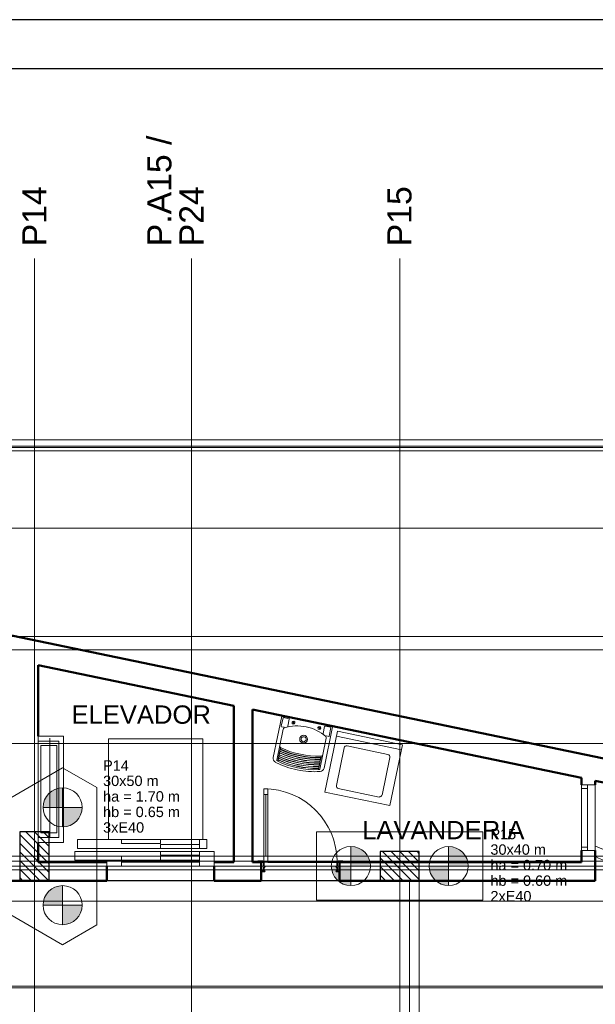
# Model space of a CAD drawing. Header units: millimetres. Extents: x 10 to 1250, y -62 to 528.
# Tile 49 of 193: x 75 to 87, y 43 to 63. Entities that reach past the tile are written whole.
import ezdxf

# ---------------------------------------------------------------- set-up
doc = ezdxf.new("R2010")
doc.units = ezdxf.units.MM
doc.header["$LTSCALE"] = 0.05
doc.linetypes.add('_Above Line', pattern=[0.004, 0.0024, -0.0016])
doc.linetypes.add('Dash', pattern=[0.00635, 0.003175, -0.003175])
for name, color, linetype, lineweight in [('A-AREA', 32, 'Dash', 13), ('A-AREA-IDEN', 2, 'Continuous', 9), ('A-DETL-GENF', 92, 'Continuous', 13), ('A-DETL-GENF-HDLN', 1, 'Continuous', 13), ('A-GLAZ', 4, 'Continuous', 13), ('A-GLAZ-SILL', 1, 'Continuous', 13), ('A-WALL', 7, 'Continuous', 25), ('ARQ-ALV-REB', 7, 'Continuous', 18), ('ARQ-ESQUAD', 4, 'Continuous', 25), ('C-PROP-LINE', 91, 'Continuous', 25), ('LC-Eixos', 160, 'Continuous', 5), ('LC-Estacas dos blocos', 7, 'Continuous', 5), ('LC-Hachuras dos pilares', 9, 'Continuous', 5), ('LC-Seção das fundações', 7, 'Continuous', 5), ('LC-Seção dos pilares', 4, 'Continuous', 30), ('LC-Textos', 3, 'Continuous', 20), ('Peças hidrossanitárias', 7, 'Continuous', 13), ('Q-SPCQ', 12, 'Continuous', 13)]:
    doc.layers.add(name, color=color, linetype=linetype, lineweight=lineweight)
doc.layers.add('FOLHA_PADRÃO', color=7, linetype='Continuous')
doc.styles.add('Arial', font='arial.ttf')
doc.styles.add('Humnst777 BlkCn BT_1', font='arial.ttf', dxfattribs={"height": 0.1875})
pattern_1 = [(135, (15.30388, 54.98977), (-0.08838835, -0.08838835), [])]
pattern_2 = [(45, (-28.735, -0.53415), (-0.3367596, 0.3367596), []), (45, (-28.616, -0.53415), (3e-17, 0.673519), []), (45, (-28.854, -0.53415), (3e-17, 0.673519), [])]

# ---------------------------------------------------------------- blocks, each defined once
blk = doc.blocks.new('A1EST. 1500')
at = {"layer": 'FOLHA_PADRÃO', "color": 1, "linetype": 'Continuous'}
blk.add_line((150.008, 59.4), (0, 59.4), dxfattribs=at)
at = {"layer": 'FOLHA_PADRÃO', "color": 6, "linetype": 'Continuous'}
blk.add_lwpolyline([(149, 58.4), (149, 1), (1, 1), (1, 58.4), (149, 58.4)], dxfattribs=at)
blk = doc.blocks.new('001')
at = {"layer": 'ARQ-ESQUAD', "lineweight": 13}
h = blk.add_hatch(dxfattribs=at)
h.set_pattern_fill('FP_1', color=254, angle=180, style=0, pattern_type=2)
h.set_pattern_definition(pattern_2)
h.paths.add_polyline_path([(4, 8.732), (4, 8.742), (3.95, 8.742), (3.95, 8.732)])
h.paths.add_polyline_path([(3.13, 8.732), (3.18, 8.732), (3.18, 8.742), (3.13, 8.742)])
h = blk.add_hatch(dxfattribs=at)
h.set_pattern_fill('FP_1', color=254, angle=180, style=0, pattern_type=2)
h.set_pattern_definition(pattern_2)
h.paths.add_polyline_path([(3.965, 8.637), (3.965, 8.732), (3.94, 8.732), (3.94, 8.687), (3.93, 8.687), (3.93, 8.682), (3.94, 8.682), (3.94, 8.642), (3.93, 8.642), (3.93, 8.637)])
h.paths.add_polyline_path([(3.165, 8.637), (3.2, 8.637), (3.2, 8.642), (3.19, 8.642), (3.19, 8.682), (3.2, 8.682), (3.2, 8.687), (3.19, 8.687), (3.19, 8.732), (3.165, 8.732)])
at = {"layer": 'A-AREA', "color": 254, "linetype": '_Above Line'}
blk.add_line((4.78, 0), (4.78, 8.542), dxfattribs=at)
at = {"layer": 'A-DETL-GENF', "color": 254}
for p, q in [((3.19, 9.482), (3.19, 8.732)), ((3.23, 9.482), (3.19, 9.482)), ((3.19, 9.482), (3.23, 9.482)), ((3.19, 9.422), (3.19, 9.482)), ((3.23, 8.732), (3.23, 9.482)), ((3.23, 9.482), (3.23, 9.422)), ((3.23, 9.422), (3.19, 9.422)), ((3.21, 9.422), (3.21, 8.792)), ((3.19, 8.792), (3.23, 8.792)), ((3.19, 8.732), (3.19, 8.792)), ((3.23, 8.792), (3.23, 8.732)), ((3.19, 8.732), (3.23, 8.732)), ((3.23, 8.732), (3.19, 8.732))]:
    blk.add_line(p, q, dxfattribs=at)
at = {"layer": 'A-DETL-GENF-HDLN', "color": 254}
blk.add_arc((3.19, 8.732), 0.75, 0, 90, dxfattribs=at)
at = {"layer": 'A-GLAZ', "color": 254}
for p, q in [((6.44, 9.486), (6.44, 9.521)), ((6.44, 9.521), (6.5, 9.521)), ((6.5, 9.486), (6.44, 9.486)), ((6.58, 9.521), (6.5, 9.521)), ((6.5, 9.521), (6.5, 8.851)), ((6.58, 8.851), (6.58, 9.521)), ((6.44, 8.851), (6.44, 8.886)), ((6.44, 8.886), (6.5, 8.886)), ((6.5, 8.851), (6.44, 8.851)), ((6.5, 8.851), (6.58, 8.851))]:
    blk.add_line(p, q, dxfattribs=at)
at = {"layer": 'A-GLAZ-SILL', "color": 254}
blk.add_line((6.44, 8.886), (6.44, 9.486), dxfattribs=at)
at = {"layer": 'A-WALL', "color": 254, "lineweight": 50}
for p, q in [((18.396, 7.356), (-13.706, 14.02)), ((0.884, 10.02), (0.884, 10.746)), ((0.884, 10.746), (2.884, 10.331)), ((2.884, 10.331), (2.884, 8.732)), ((3.074, 8.732), (3.074, 10.292)), ((3.074, 10.292), (6.44, 9.593)), ((6.44, 9.593), (6.44, 9.521)), ((6.58, 9.564), (13.482, 8.131)), ((6.58, 9.521), (6.58, 9.564)), ((0.884, 8.732), (0.884, 8.934)), ((6.44, 8.851), (6.44, 8.732)), ((6.58, 8.542), (6.58, 8.851)), ((1.584, 8.732), (0.884, 8.732)), ((1.584, 8.542), (1.584, 8.692)), ((2.884, 8.732), (2.684, 8.732)), ((2.684, 8.692), (2.684, 8.542)), ((3.165, 8.732), (3.074, 8.732)), ((3.165, 8.542), (3.165, 8.732)), ((6.44, 8.732), (3.965, 8.732)), ((3.965, 8.732), (3.965, 8.542)), ((0.594, 8.542), (1.584, 8.542)), ((2.684, 8.542), (3.165, 8.542)), ((3.965, 8.542), (6.58, 8.542))]:
    blk.add_line(p, q, dxfattribs=at)
at = {"layer": 'A-WALL', "color": 254}
for p, q in [((3.23, 8.732), (3.94, 8.732)), ((2.684, 8.542), (1.584, 8.542)), ((3.965, 8.542), (3.165, 8.542))]:
    blk.add_line(p, q, dxfattribs=at)
at = {"layer": 'ARQ-ALV-REB', "color": 254}
for p, q in [((4.68, 8.542), (4.68, 1.382)), ((4.78, 1.282), (4.78, 8.542))]:
    blk.add_line(p, q, dxfattribs=at)
for radius, end in [(1.695, 68.3891), (1.595, 66.9588)]:
    blk.add_arc((5.956, 7.321), radius, 56.3435, end, dxfattribs=at)
at = {"layer": 'ARQ-ESQUAD', "color": 254, "lineweight": 35}
for p, q in [((3.18, 8.742), (3.13, 8.742)), ((3.13, 8.742), (3.13, 8.732)), ((3.13, 8.732), (3.18, 8.732)), ((3.19, 8.732), (3.165, 8.732)), ((3.165, 8.732), (3.165, 8.637)), ((3.18, 8.732), (3.18, 8.742)), ((3.19, 8.687), (3.19, 8.732)), ((3.2, 8.687), (3.19, 8.687)), ((3.19, 8.642), (3.19, 8.682)), ((3.19, 8.682), (3.2, 8.682)), ((3.2, 8.682), (3.2, 8.687)), ((3.94, 8.687), (3.93, 8.687)), ((3.93, 8.687), (3.93, 8.682)), ((3.93, 8.682), (3.94, 8.682)), ((3.965, 8.732), (3.94, 8.732)), ((3.94, 8.732), (3.94, 8.687)), ((3.94, 8.682), (3.94, 8.642)), ((4, 8.742), (3.95, 8.742)), ((3.95, 8.742), (3.95, 8.732)), ((3.95, 8.732), (4, 8.732)), ((3.965, 8.637), (3.965, 8.732)), ((4, 8.732), (4, 8.742)), ((3.165, 8.637), (3.2, 8.637)), ((3.2, 8.642), (3.19, 8.642)), ((3.2, 8.637), (3.2, 8.642)), ((3.94, 8.642), (3.93, 8.642)), ((3.93, 8.642), (3.93, 8.637)), ((3.93, 8.637), (3.965, 8.637))]:
    blk.add_line(p, q, dxfattribs=at)
at = {"layer": 'C-PROP-LINE', "color": 254}
blk.add_line((18.396, 7.356), (-13.706, 14.02), dxfattribs=at)
at = {"layer": 'Peças hidrossanitárias', "color": 254}
for p, q in [((3.375, 10.224), (3.287, 9.802)), ((3.369, 10.121), (3.387, 10.208)), ((3.391, 10.211), (3.448, 10.199)), ((3.451, 10.195), (3.436, 10.121)), ((3.491, 10.144), (3.497, 10.173)), ((3.322, 9.774), (3.388, 10.09)), ((3.396, 10.112), (3.371, 10.117)), ((3.48, 10.162), (3.509, 10.155)), ((3.744, 10.107), (3.773, 10.101)), ((3.756, 10.089), (3.762, 10.118)), ((3.812, 10.12), (3.797, 10.046)), ((3.806, 9.694), (3.894, 10.116)), ((3.874, 10.111), (3.817, 10.123)), ((3.859, 10.02), (3.877, 10.107)), ((3.829, 9.999), (3.763, 9.682)), ((3.83, 10.022), (3.855, 10.017)), ((3.336, 9.772), (3.332, 9.764)), ((3.75, 9.685), (3.75, 9.678))]:
    blk.add_line(p, q, dxfattribs=at)
blk.add_circle((3.597, 9.989), 0.04, dxfattribs=at)
for centre, radius, start, end in [((3.38, 10.223), 0.005, 78.274, 168.274), ((3.39, 10.208), 0.0034, 78.274, 168.274), ((3.448, 10.196), 0.0034, 348.274, 78.274), ((3.494, 10.159), 0.015, 348.274, 168.274), ((3.494, 10.159), 0.015, 348.274, 168.274), ((3.372, 10.121), 0.0034, 168.274, 258.274), ((3.408, 10.086), 0.0202, 117.3177, 168.0698), ((3.393, 10.107), 0.00592, 329.9594, 62.3187), ((3.533, 9.679), 0.446, 49.0596, 107.4876), ((3.441, 10.12), 0.00515, 168.274, 258.274), ((3.494, 10.159), 0.015, 168.274, 348.274), ((3.494, 10.159), 0.015, 168.274, 348.274), ((3.759, 10.104), 0.015, 348.274, 168.274), ((3.759, 10.104), 0.015, 348.274, 168.274), ((3.759, 10.104), 0.015, 168.274, 348.274), ((3.759, 10.104), 0.015, 168.274, 348.274), ((3.816, 10.119), 0.0034, 78.274, 168.274), ((3.874, 10.107), 0.0034, 348.274, 78.274), ((3.889, 10.117), 0.005, 348.274, 78.274), ((3.597, 9.989), 0.026, 78.274, 258.274), ((3.597, 9.989), 0.026, 258.274, 78.274), ((3.792, 10.047), 0.00512, 258.274, 348.274), ((3.83, 10.016), 0.00592, 94.2253, 186.5379), ((3.809, 10.003), 0.0202, 348.473, 39.2388), ((3.856, 10.02), 0.0034, 258.274, 348.274), ((3.374, 9.919), 0.0209, 171.5979, 250.9498), ((3.75, 10.728), 0.945, 245.5362, 271.0087), ((3.755, 10.749), 0.948, 245.5838, 270.9646), ((3.754, 10.747), 0.949, 245.8026, 270.7455), ((3.754, 10.746), 0.931, 245.4403, 271.1078), ((3.331, 9.793), 0.045, 168.274, 243.3635), ((3.327, 9.772), 0.005, 168.274, 243.712), ((3.715, 10.557), 0.88, 243.712, 272.8361), ((3.341, 9.767), 0.00688, 70.1883, 132.9468), ((3.731, 10.637), 0.945, 245.5362, 271.0087), ((3.735, 10.656), 0.966, 246.0308, 270.5173), ((3.735, 10.655), 0.945, 245.5362, 271.0087), ((3.736, 10.657), 0.949, 245.8026, 270.7455), ((3.739, 10.673), 0.945, 245.5362, 271.0087), ((3.739, 10.675), 0.949, 245.8026, 270.7455), ((3.743, 10.691), 0.945, 245.5362, 271.0087), ((3.743, 10.693), 0.949, 245.8026, 270.7455), ((3.746, 10.709), 0.945, 245.5362, 271.0087), ((3.747, 10.711), 0.949, 245.8026, 270.7455), ((3.751, 10.729), 0.949, 245.8026, 270.7455), ((3.774, 9.836), 0.0209, 265.5979, 344.9503), ((3.715, 10.557), 0.9, 243.3635, 258.274), ((3.715, 10.557), 0.9, 258.274, 273.1846), ((3.758, 9.683), 0.005, 272.8361, 348.274), ((3.762, 9.703), 0.045, 273.1846, 348.274)]:
    blk.add_arc(centre, radius, start, end, dxfattribs=at)
for centre, major_axis, ratio, start_param, end_param in [((3.362, 9.875), (0.00318, 0.00707), 0.866837, 0, 3.133581), ((3.366, 9.892), (0.00298, 0.00656), 0.924198, 0, 3.142191), ((3.343, 9.784), (0.00318, 0.00707), 0.866837, 0, 3.133581), ((3.347, 9.802), (0.00318, 0.00707), 0.866837, 0, 3.133581), ((3.351, 9.82), (0.00318, 0.00707), 0.866837, 0, 3.133581), ((3.355, 9.838), (0.00318, 0.00707), 0.866837, 0, 3.133581), ((3.358, 9.857), (0.00318, 0.00707), 0.866837, 0, 3.133581), ((3.763, 9.773), (-0.0001, 0.00776), 0.86017, 3.141593, 6.283185), ((3.767, 9.791), (-0.0001, 0.00776), 0.86017, 3.141593, 6.283185), ((3.77, 9.808), (-0.00013, 0.0072), 0.924203, 3.140999, 6.283189), ((3.744, 9.684), (-0.00021, 0.00612), 0.98253, 4.891996, 6.283185), ((3.748, 9.701), (-0.0001, 0.00776), 0.86017, 3.141593, 6.283185), ((3.752, 9.719), (-0.0001, 0.00776), 0.86017, 3.141593, 6.283185), ((3.755, 9.736), (-0.0001, 0.00776), 0.86017, 3.141593, 6.283185), ((3.759, 9.754), (-0.0001, 0.00776), 0.86017, 3.141593, 6.283185)]:
    blk.add_ellipse(centre, major_axis=major_axis, ratio=ratio, start_param=start_param, end_param=end_param, dxfattribs=at)
at = {"layer": 'Q-SPCQ', "color": 254}
for p, q in [((3.944, 10.07), (3.815, 9.448)), ((4.61, 9.932), (3.944, 10.07)), ((0.884, 10.02), (1.143, 10.02)), ((0.884, 8.934), (0.884, 10.02)), ((0.884, 9.97), (1.093, 9.97)), ((1.002, 8.979), (1.002, 10)), ((1.093, 9.97), (1.093, 8.984)), ((1.143, 10.02), (1.143, 8.934)), ((1.602, 9.992), (2.566, 9.992)), ((1.602, 8.962), (1.602, 9.992)), ((2.566, 9.992), (2.566, 8.962)), ((3.933, 10.02), (4.599, 9.882)), ((0.91, 9.031), (0.91, 9.923)), ((0.91, 9.923), (1.073, 9.923)), ((1.073, 9.031), (1.073, 9.923)), ((4.012, 9.9), (3.932, 9.515)), ((4.042, 9.92), (4.459, 9.833)), ((4.48, 9.31), (4.61, 9.932)), ((4.479, 9.803), (4.399, 9.418)), ((3.952, 9.485), (4.369, 9.398)), ((3.815, 9.448), (4.48, 9.31)), ((1.093, 8.984), (0.884, 8.984)), ((1.073, 9.031), (0.91, 9.031)), ((1.284, 8.962), (1.284, 8.872)), ((1.284, 8.962), (1.734, 8.962)), ((1.734, 8.962), (2.134, 8.962)), ((1.734, 8.922), (1.734, 8.962)), ((2.134, 8.962), (2.534, 8.962)), ((2.134, 8.962), (2.134, 8.922)), ((2.534, 8.962), (2.534, 8.872)), ((2.609, 8.962), (2.534, 8.962)), ((2.609, 8.872), (2.609, 8.962)), ((1.143, 8.934), (0.884, 8.934)), ((1.284, 8.872), (2.134, 8.872)), ((2.134, 8.922), (1.734, 8.922)), ((2.134, 8.912), (2.534, 8.912)), ((2.134, 8.872), (2.134, 8.912)), ((2.534, 8.872), (2.134, 8.872)), ((2.534, 8.912), (2.534, 8.872)), ((2.534, 8.872), (2.609, 8.872)), ((1.259, 8.842), (1.259, 8.752)), ((2.134, 8.842), (1.259, 8.842)), ((1.734, 8.752), (1.734, 8.792)), ((1.734, 8.792), (2.134, 8.792)), ((2.134, 8.842), (2.134, 8.802)), ((2.534, 8.842), (2.134, 8.842)), ((2.134, 8.802), (2.534, 8.802)), ((2.134, 8.792), (2.134, 8.752)), ((2.534, 8.692), (2.534, 8.842)), ((2.534, 8.842), (2.684, 8.842)), ((2.684, 8.842), (2.684, 8.692)), ((1.259, 8.752), (1.584, 8.752)), ((1.584, 8.752), (1.584, 8.692)), ((1.734, 8.752), (1.584, 8.752)), ((1.584, 8.692), (1.734, 8.692)), ((1.734, 8.692), (1.734, 8.752)), ((1.734, 8.752), (2.134, 8.752)), ((1.734, 8.732), (2.534, 8.732)), ((2.134, 8.752), (2.534, 8.752)), ((2.684, 8.692), (2.534, 8.692))]:
    blk.add_line(p, q, dxfattribs=at)
for centre, start, end in [((4.037, 9.895), 78.274, 168.274), ((4.454, 9.808), 348.274, 78.274), ((3.957, 9.509), 168.274, 258.274), ((4.374, 9.423), 258.274, 348.274)]:
    blk.add_arc(centre, 0.0254, start, end, dxfattribs=at)
at = {"layer": 'A-AREA-IDEN', "color": 254, "style": 'Humnst777 BlkCn BT_1'}
for s, p in [('ELEVADOR', (1.223, 10.147)), ('LAVANDERIA', (4.196, 8.966))]:
    blk.add_text(s, height=0.1875, dxfattribs=at).set_placement(p)

msp = doc.modelspace()

# ---------------------------------------------------------------- hatches: boundary and pattern name
at = {"layer": 'LC-Estacas dos blocos', "linetype": 'Continuous'}
for points in [[(75.2412, 47.1718), (75.6412, 47.1718), (75.6412, 47.5718), (75.5377, 47.5581), (75.4412, 47.5182), (75.3584, 47.4546), (75.2948, 47.3718), (75.2549, 47.2753), (75.2412, 47.1718)], [(75.8412, 46.8254), (75.9241, 46.8889), (75.9876, 46.9718), (76.0276, 47.0682), (76.0412, 47.1718), (75.6412, 47.1718), (75.6412, 46.7718), (75.7448, 46.7854), (75.8412, 46.8254)], [(81.9223, 46.0753), (81.8823, 46.1718), (81.8187, 46.2546), (81.7359, 46.3182), (81.6394, 46.3581), (81.5359, 46.3718), (81.5359, 45.9718), (81.9359, 45.9718), (81.9223, 46.0753)], [(83.9223, 46.0753), (83.8823, 46.1718), (83.8187, 46.2546), (83.7359, 46.3182), (83.6394, 46.3581), (83.5359, 46.3718), (83.5359, 45.9718), (83.9359, 45.9718), (83.9223, 46.0753)], [(81.4324, 45.5854), (81.5359, 45.5718), (81.5359, 45.9718), (81.1359, 45.9718), (81.1495, 45.8682), (81.1895, 45.7718), (81.253, 45.6889), (81.3359, 45.6254), (81.4324, 45.5854)], [(83.4324, 45.5854), (83.5359, 45.5718), (83.5359, 45.9718), (83.1359, 45.9718), (83.1495, 45.8682), (83.1895, 45.7718), (83.253, 45.6889), (83.3359, 45.6254), (83.4324, 45.5854)], [(75.2412, 45.1718), (75.6412, 45.1718), (75.6412, 45.5718), (75.5377, 45.5581), (75.4412, 45.5182), (75.3584, 45.4546), (75.2948, 45.3718), (75.2549, 45.2753), (75.2412, 45.1718)], [(75.8412, 44.8254), (75.9241, 44.8889), (75.9876, 44.9718), (76.0276, 45.0682), (76.0412, 45.1718), (75.6412, 45.1718), (75.6412, 44.7718), (75.7448, 44.7854), (75.8412, 44.8254)]]:
    msp.add_hatch(color=256, dxfattribs=at).paths.add_polyline_path(points)
at = {"layer": 'LC-Hachuras dos pilares', "linetype": 'Continuous'}
h = msp.add_hatch(dxfattribs=at)
h.set_pattern_fill('ANSI31', color=256, angle=90, style=0)
h.set_pattern_definition(pattern_1)
h.paths.add_polyline_path([(74.7639, 45.6718), (75.3639, 45.6718), (75.3639, 46.6718), (74.7639, 46.6718), (74.7639, 45.6718)])
h = msp.add_hatch(dxfattribs=at)
h.set_pattern_fill('ANSI31', color=256, angle=90, style=0)
h.set_pattern_definition(pattern_1)
h.paths.add_polyline_path([(82.1359, 46.2718), (82.1359, 45.6718), (82.9359, 45.6718), (82.9359, 46.2718), (82.1359, 46.2718)])

# ---------------------------------------------------------------- linework, layer by layer
at = {"color": 12, "ltscale": 0.05}
msp.add_lwpolyline([(15.3039, 54.9898), (22.9229, 54.8338), (23.1787, 46.2166), (35.8031, 46.349), (35.8038, 57.1232), (43.3297, 56.8524), (45.9634, 56.6271), (63.3939, 53.0092), (79.7234, 49.6198), (93.3669, 46.7879), (110.3935, 43.2613), (129.2288, 39.9755), (123.7854, 22.8227), (95.1013, 26.4892), (95.1262, 26.6876), (84.3797, 28.0388), (63.5831, 28.1077), (47.4757, 28.1064), (23.1787, 27.8194), (15.8865, 27.9118), (15.3039, 54.9898)], dxfattribs=at)
at = {"layer": 'LC-Eixos'}
for p, q in [((75.0639, 57.649), (75.0639, 58.399)), ((78.2759, 57.649), (78.2759, 58.399)), ((82.5359, 57.649), (82.5359, 58.399)), ((75.0639, 57.649), (75.0639, 23.0158)), ((78.2759, 57.649), (78.2759, 23.0158)), ((82.5359, 57.649), (82.5359, 23.0158)), ((11.8229, 54.6898), (135.0142, 54.6898)), ((11.8229, 54.5554), (135.0142, 54.5554)), ((11.8229, 54.5338), (135.0142, 54.5338)), ((11.8229, 54.466), (135.0142, 54.466)), ((11.8229, 52.8814), (135.0142, 52.8814)), ((11.8229, 50.6668), (135.0142, 50.6668)), ((11.8229, 50.3902), (135.0142, 50.3902)), ((11.8229, 48.476), (135.0142, 48.476)), ((11.8229, 46.1718), (135.0142, 46.1718)), ((11.8229, 46.0718), (135.0142, 46.0718)), ((11.8229, 45.9718), (135.0142, 45.9718)), ((11.8229, 45.8968), (135.0142, 45.8968)), ((11.8229, 45.2518), (135.0142, 45.2518)), ((11.8229, 43.5138), (135.0142, 43.5138)), ((11.8229, 43.4838), (135.0142, 43.4838))]:
    msp.add_line(p, q, dxfattribs=at)
at = {"layer": 'LC-Estacas dos blocos'}
for p, q in [((75.6412, 46.7718), (75.6412, 47.5718)), ((76.0412, 47.1718), (75.2412, 47.1718)), ((81.5359, 45.5718), (81.5359, 46.3718)), ((83.5359, 45.5718), (83.5359, 46.3718)), ((81.1359, 45.9718), (81.9359, 45.9718)), ((83.1359, 45.9718), (83.9359, 45.9718)), ((75.6412, 44.7718), (75.6412, 45.5718)), ((76.0412, 45.1718), (75.2412, 45.1718))]:
    msp.add_line(p, q, dxfattribs=at)
for centre in [(75.6412, 47.1718), (81.5359, 45.9718), (83.5359, 45.9718), (75.6412, 45.1718)]:
    msp.add_circle(centre, 0.4, dxfattribs=at)
at = {"layer": 'LC-Seção das fundações'}
for points in [[(73.2092, 45.7676), (75.6412, 44.3635), (76.3412, 44.7676), (76.3412, 47.5759), (75.6412, 47.9801), (73.2092, 46.5759), (73.2092, 45.7676)], [(80.8359, 46.6718), (80.8359, 45.2718), (84.2359, 45.2718), (84.2359, 46.6718), (80.8359, 46.6718)]]:
    msp.add_lwpolyline(points, close=True, dxfattribs=at)
at = {"layer": 'LC-Seção dos pilares'}
for points in [[(74.7639, 45.6718), (75.3639, 45.6718), (75.3639, 46.6718), (74.7639, 46.6718), (74.7639, 45.6718)], [(82.1359, 46.2718), (82.1359, 45.6718), (82.9359, 45.6718), (82.9359, 46.2718), (82.1359, 46.2718)]]:
    msp.add_lwpolyline(points, close=True, dxfattribs=at)

# ---------------------------------------------------------------- block references
msp.add_blockref('A1EST. 1500', (10.3174, 3.8801))
at = {"xscale": 2, "yscale": 2, "zscale": 2}
msp.add_blockref('001', (73.3751, 28.5877), dxfattribs=at)

# ---------------------------------------------------------------- texts
at = {"layer": 'LC-Textos', "linetype": 'Continuous', "char_height": 0.4942, "attachment_point": 7, "rotation": 90, "line_spacing_factor": 0.798, "style": 'Arial'}
for s, insert, width in [('P.A15 / P24', (78.523, 58.6461), 2.395516), ('P14', (75.311, 58.6461), 2.463105), ('P15', (82.783, 58.6461), 2.463105)]:
    msp.add_mtext(s, dxfattribs=dict(at, insert=insert, width=width))
at = {"layer": 'LC-Textos', "linetype": 'Continuous', "char_height": 0.2118, "attachment_point": 7, "line_spacing_factor": 0.798, "style": 'Arial'}
for s, insert, width in [('P14', (76.4694, 47.9229), 1.033756), ('30x50 m', (76.4694, 47.6052), 2.223283), ('ha = 1.70 m', (76.4694, 47.2875), 3.084274), ('hb = 0.65 m', (76.4694, 46.9698), 3.084274), ('3xE40', (76.4694, 46.6521), 1.642681), ('P15', (84.3902, 46.5177), 1.033756), ('30x40 m', (84.3902, 46.2), 2.223283), ('ha = 0.70 m', (84.3902, 45.8823), 3.084274), ('hb = 0.60 m', (84.3902, 45.5646), 3.084274), ('2xE40', (84.3902, 45.2469), 1.642681)]:
    msp.add_mtext(s, dxfattribs=dict(at, insert=insert, width=width))

doc.saveas('drawing.dxf')
